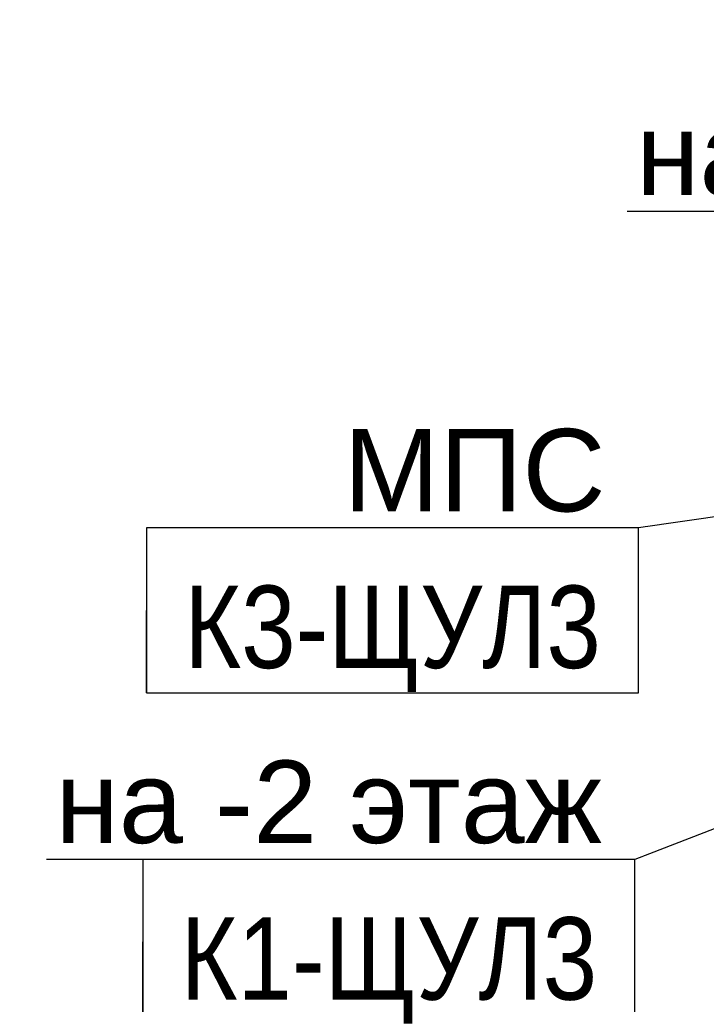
# Model space of a CAD drawing. Header units: millimetres. Extents: x -277772 to 277599, y -59564 to 282085.
# Tile 24 of 192: x -237610 to -235528, y 83679 to 86664. Entities that reach past the tile are written whole.
import ezdxf
from ezdxf import colors
from ezdxf.entities.mleader import LeaderData, LeaderLine
from ezdxf.enums import TextEntityAlignment as Align
from ezdxf.math import Vec2, Vec3

# ---------------------------------------------------------------- set-up
doc = ezdxf.new("R2018")
doc.units = ezdxf.units.MM
doc.set_wipeout_variables(frame=1)
doc.layers.add('КИП_выноска', color=6, linetype='Continuous', lineweight=25)
doc.styles.add('CP.Text', font='arial.ttf')
doc.styles.add('GOST 2.304', font='arial.ttf', dxfattribs={"width": 0.85})

# ---------------------------------------------------------------- blocks, each defined once
blk = doc.blocks.new('_None')
blk = doc.blocks.new('*U11')
at = {"color": 0, "linetype": 'Continuous', "lineweight": 30, "ltscale": 75, "width": 0.85, "flags": 104}
blk.add_attdef('ПРИМЕЧАНИЕ_1', text='', height=2.5, dxfattribs=at).set_placement((7.46, 3.611), align=Align.BOTTOM_CENTER)
at = {"color": 0, "lineweight": 30, "style": 'GOST 2.304', "width": 0.85}
for tag, p in [('ИМЯ_КАБЕЛЯ_2', (7.46, -7.5)), ('ИМЯ_КАБЕЛЯ_3', (7.46, -12.5)), ('ИМЯ_КАБЕЛЯ_4', (7.46, -17.5)), ('ИМЯ_КАБЕЛЯ_5', (7.46, -22.5)), ('ИМЯ_КАБЕЛЯ_6', (7.46, -27.5)), ('ИМЯ_КАБЕЛЯ_7', (7.46, -32.5)), ('ИМЯ_КАБЕЛЯ_8', (7.46, -37.5)), ('ИМЯ_КАБЕЛЯ_9', (7.46, -42.5))]:
    blk.add_attdef(tag, text='', height=2.5, dxfattribs=at).set_placement(p, align=Align.BOTTOM_CENTER)
at = {"color": 0, "lineweight": 30, "width": 0.85, "flags": 104}
blk.add_attdef('ПРИМЕЧАНИЕ_2', text='', height=2.5, dxfattribs=at).set_placement((7.46, -7.53), align=Align.BOTTOM_CENTER)
at = {"linetype": 'Continuous'}
blk.add_wipeout([(0, 2.5), (14.919, 2.5), (14.919, -2.5), (0, -2.5)], dxfattribs=at)
at = {"color": 0}
blk.add_line((0, -2.5), (0, 0), dxfattribs=at)
at = {"color": 0, "linetype": 'Continuous'}
blk.add_lwpolyline([(0, -2.5), (14.919, -2.5), (14.919, 2.5), (0, 2.5)], close=True, dxfattribs=at)
at = {"color": 0, "lineweight": 30, "style": 'GOST 2.304', "width": 0.85}
blk.add_attdef('ИМЯ_КАБЕЛЯ_1', text='', height=2.5, dxfattribs=at).set_placement((7.46, -2.5), align=Align.BOTTOM_CENTER)

msp = doc.modelspace()

# ---------------------------------------------------------------- leaders
at = {"layer": 'КИП_выноска'}
ml = msp.add_multileader_mtext('Standard', dxfattribs=at)
ml.set_content('на -2 этаж', color=256, style='CP.Text')
ml.set_leader_properties(color=256, linetype='ByLayer', lineweight=-1)
ml.set_arrow_properties(name='NONE')
ml.build(insert=Vec2(0, 0))
ml.multileader.update_dxf_attribs({"has_dogleg": 0, "text_left_attachment_type": 6, "text_right_attachment_type": 6, "dogleg_length": 0.5, "arrow_head_size": 300})
ctx = ml.context
ctx.base_point, ctx.char_height, ctx.arrow_head_size, ctx.landing_gap_size, ctx.plane_origin = Vec3(-235819.4, 86082.2), 250, 300, 100, Vec3(-232951.9, 83422.3)
ctx.left_attachment, ctx.right_attachment, ctx.text_align_type = 6, 6, 2
notes = []
notes.append((ctx, [(1, (1, 1, 0), (-233983.3, 86082.2), (-1, 0), 0.5, [(0, [(-232405.2, 87381.4)], 0, [])])]))
ctx.mtext.insert, ctx.mtext.width, ctx.mtext.alignment, ctx.mtext.flow_direction = Vec3(-234083.8, 86382.2), 1765.313, 3, 5
ctx.mtext.has_bg_fill, ctx.mtext.bg_color, ctx.mtext.bg_scale_factor, ctx.mtext.bg_transparency, ctx.mtext.use_window_bg_color = 1, -1027028792, 1.5, 0, 1
ml = msp.add_multileader_mtext('Standard', dxfattribs=at)
ml.set_content('МПС', color=256, style='CP.Text')
ml.set_leader_properties(color=256, linetype='ByLayer', lineweight=-1)
ml.set_arrow_properties(name='NONE')
ml.build(insert=Vec2(0, 0))
ml.multileader.update_dxf_attribs({"has_dogleg": 0, "text_left_attachment_type": 6, "text_right_attachment_type": 6, "dogleg_length": 0.5, "arrow_head_size": 300})
ctx = ml.context
ctx.base_point, ctx.char_height, ctx.arrow_head_size, ctx.landing_gap_size, ctx.plane_origin = Vec3(-236687.8, 85123.1), 250, 300, 100, Vec3(-234701.5, 82463.2)
ctx.left_attachment, ctx.right_attachment, ctx.text_align_type = 6, 6, 2
notes.append((ctx, [(1, (1, 1, 0), (-235732.9, 85123.1), (-1, 0), 0.5, [(0, [(-233234.3, 85486.9)], 0, [])])]))
ctx.mtext.insert, ctx.mtext.width, ctx.mtext.alignment, ctx.mtext.flow_direction = Vec3(-235833.4, 85423.1), 1055.687, 3, 5
ctx.mtext.has_bg_fill, ctx.mtext.bg_color, ctx.mtext.bg_scale_factor, ctx.mtext.bg_transparency, ctx.mtext.use_window_bg_color = 1, -1027028792, 1.5, 0, 1
for ctx, leaders in notes:
    for number, flags, end, landing, length, lines in leaders:
        leader = LeaderData()
        leader.index, (leader.has_last_leader_line, leader.has_dogleg_vector, leader.attachment_direction) = number, flags
        leader.last_leader_point, leader.dogleg_vector, leader.dogleg_length = Vec3(end), Vec3(landing), length
        for number, points, colour, breaks in lines:
            line = LeaderLine()
            line.index, line.vertices, line.color, line.breaks = number, Vec3.list(points), colors.encode_raw_color(colour), breaks
            leader.lines.append(line)
        ctx.leaders.append(leader)

# ---------------------------------------------------------------- next in the draw order: leaders
ml = msp.add_multileader_mtext('Standard', dxfattribs=at)
ml.set_content('на -2 этаж', color=256, style='CP.Text')
ml.set_leader_properties(color=256, linetype='ByLayer', lineweight=-1)
ml.set_arrow_properties(name='NONE')
ml.build(insert=Vec2(0, 0))
ml.multileader.update_dxf_attribs({"has_dogleg": 0, "text_left_attachment_type": 6, "text_right_attachment_type": 6, "dogleg_length": 0.5, "arrow_head_size": 300})
ctx = ml.context
ctx.base_point, ctx.char_height, ctx.arrow_head_size, ctx.landing_gap_size, ctx.plane_origin = Vec3(-237580.2, 84117.6), 250, 300, 100, Vec3(-234712.7, 81457.7)
ctx.left_attachment, ctx.right_attachment, ctx.text_align_type = 6, 6, 2
notes = []
notes.append((ctx, [(1, (1, 1, 0), (-235744.1, 84117.6), (-1, 0), 0.5, [(0, [(-232397.4, 85416.9)], 0, [])])]))
ctx.mtext.insert, ctx.mtext.width, ctx.mtext.alignment, ctx.mtext.flow_direction = Vec3(-235844.6, 84417.6), 1765.313, 3, 5
ctx.mtext.has_bg_fill, ctx.mtext.bg_color, ctx.mtext.bg_scale_factor, ctx.mtext.bg_transparency, ctx.mtext.use_window_bg_color = 1, -1027028792, 1.5, 0, 1
for ctx, leaders in notes:
    for number, flags, end, landing, length, lines in leaders:
        leader = LeaderData()
        leader.index, (leader.has_last_leader_line, leader.has_dogleg_vector, leader.attachment_direction) = number, flags
        leader.last_leader_point, leader.dogleg_vector, leader.dogleg_length = Vec3(end), Vec3(landing), length
        for number, points, colour, breaks in lines:
            line = LeaderLine()
            line.index, line.vertices, line.color, line.breaks = number, Vec3.list(points), colors.encode_raw_color(colour), breaks
            leader.lines.append(line)
        ctx.leaders.append(leader)

# ---------------------------------------------------------------- next in the draw order: block references
ref = msp.add_blockref('*U11', (-237225.3, 84873.1), dxfattribs=dict(at, xscale=100, yscale=100, zscale=100))
lines = msp.add_mtext('\\W0.8500;', dxfattribs={"layer": '0', "color": 0, "linetype": 'Continuous', "lineweight": 30, "ltscale": 75, "insert": (-236479.4, 85234.2), "char_height": 2.5, "attachment_point": 1})
ref.add_attrib('ПРИМЕЧАНИЕ_1', '', (-236479.4, 85234.2), dxfattribs={"flags": 104}).embed_mtext(lines)
ref.add_attrib('ИМЯ_КАБЕЛЯ_1', 'К3-ЩУЛ3', dxfattribs={"layer": '0', "color": 0, "lineweight": 30, "height": 250, "style": 'GOST 2.304', "width": 0.85}).set_placement((-236479.4, 84623.1), align=Align.BOTTOM_CENTER)
lines = msp.add_mtext('\\W0.8500;', dxfattribs={"layer": '0', "color": 0, "lineweight": 30, "insert": (-236479.4, 84120.1), "char_height": 2.5, "attachment_point": 1})
ref.add_attrib('ПРИМЕЧАНИЕ_2', '', (-236479.4, 84120.1), dxfattribs={"flags": 104}).embed_mtext(lines)

# ---------------------------------------------------------------- next in the draw order: block references
ref = msp.add_blockref('*U11', (-237236.6, 83867.6), dxfattribs=dict(at, xscale=100, yscale=100, zscale=100))
lines = msp.add_mtext('\\W0.8500;', dxfattribs={"layer": '0', "color": 0, "linetype": 'Continuous', "lineweight": 30, "ltscale": 75, "insert": (-236490.6, 84228.7), "char_height": 2.5, "attachment_point": 1})
ref.add_attrib('ПРИМЕЧАНИЕ_1', '', (-236490.6, 84228.7), dxfattribs={"flags": 104}).embed_mtext(lines)
ref.add_attrib('ИМЯ_КАБЕЛЯ_1', 'К1-ЩУЛ3', dxfattribs={"layer": '0', "color": 0, "lineweight": 30, "height": 250, "style": 'GOST 2.304', "width": 0.85}).set_placement((-236490.6, 83617.6), align=Align.BOTTOM_CENTER)
lines = msp.add_mtext('\\W0.8500;', dxfattribs={"layer": '0', "color": 0, "lineweight": 30, "insert": (-236490.6, 83114.6), "char_height": 2.5, "attachment_point": 1})
ref.add_attrib('ПРИМЕЧАНИЕ_2', '', (-236490.6, 83114.6), dxfattribs={"flags": 104}).embed_mtext(lines)

doc.saveas('drawing.dxf')
